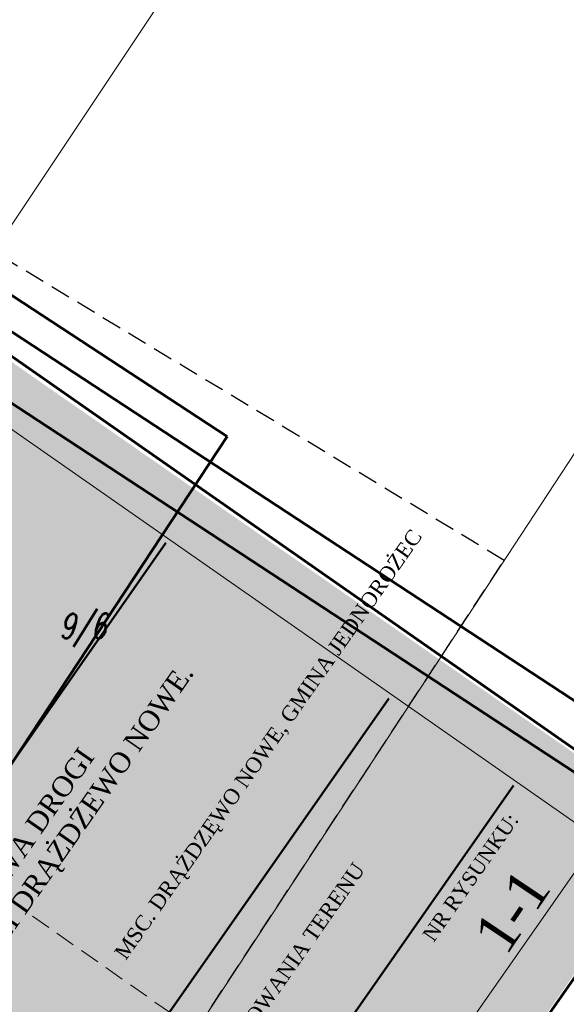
# Model space of a CAD drawing. Header units: metres. Extents: x -712710 to 14443962, y 4588558 to 14849904.
# Tile 200 of 256: x 7505389 to 7505416, y 5888640 to 5888690. Entities that reach past the tile are written whole.
import ezdxf
from ezdxf.enums import TextEntityAlignment as Align

# ---------------------------------------------------------------- set-up
doc = ezdxf.new("R2010")
doc.units = ezdxf.units.M
doc.header["$MEASUREMENT"] = 0
doc.header["$XCLIPFRAME"] = 2
doc.linetypes.add('1', pattern=[0, 0])
doc.linetypes.add('UOP', pattern=[1.5, 1, -0.5])
doc.layers.get('0').update_dxf_attribs({"color": 250, "linetype": 'CONTINUOUS', "lineweight": 100})
doc.layers.get('Defpoints').update_dxf_attribs({"linetype": 'CONTINUOUS'})
for name, color, linetype, lineweight in [('#krawężnik 15x30', 92, '1', 50), ('#tabliczka', 18, 'CONTINUOUS', 13), ('Dzialki', 7, '1', 13), ('Kontury', 3, 'UOP', 25), ('Numery_dzialek', 7, 'CONTINUOUS', 13), ('Uzytki', 3, 'UOP', 18)]:
    doc.layers.add(name, color=color, linetype=linetype, lineweight=lineweight)
doc.layers.add('#RAMKA 2', color=133, linetype='1', lineweight=60, plot=False)
doc.styles.get("Standard").update_dxf_attribs({"font": 'Simplex.SHX', "width": 0.75})
doc.styles.add('TABLICZKA', font='times.ttf')
doc.dimstyles.get("Standard").update_dxf_attribs({"dimtxt": 1, "dimasz": 1, "dimexe": 1, "dimexo": 1, "dimgap": 1, "dimtad": 1, "dimtxsty": 'Standard', "dimcen": 2.5, "dimadec": 0, "dimazin": 0, "dimtfac": 1, "dimtmove": 0, "dimatfit": 3, "dimfxl": 1, "dimarcsym": 0})
picture_1 = doc.add_image_def('image3.tif', size_in_pixel=(4960, 3507))

# ---------------------------------------------------------------- blocks, each defined once
blk = doc.blocks.new('QQW')
at = {"layer": '#tabliczka', "lineweight": 50}
for p, q in [((528.8328055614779, 113.9575881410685), (601.6003140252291, 113.992925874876)), ((528.8459761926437, 86.83661026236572), (601.6134846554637, 86.87194799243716)), ((528.8533599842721, 71.63189644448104), (601.6208684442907, 71.66723417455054))]:
    blk.add_line(p, q, dxfattribs=at)
at = {"layer": '#tabliczka', "lineweight": 25, "style": 'TABLICZKA'}
blk.add_text('NR RYSUNKU:', height=1.46848869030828, rotation=0.1476263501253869, dxfattribs=at).set_placement((584.1759216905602, 69.19208725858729))
blk = doc.blocks.new('3S3')
at = {"layer": '#krawężnik 15x30', "lineweight": 60}
h = blk.add_hatch(color=255, dxfattribs=at)
h.dxf.hatch_style = 1
h.paths.add_polyline_path([(-71.23995793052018, 232.0392089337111), (-71.23782309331, 81.09775459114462), (-31.65646401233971, 81.10020904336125), (-31.65859885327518, 232.0416633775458)])
at = {"xscale": 0.5020830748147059, "yscale": 0.5020830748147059, "zscale": 0.5020830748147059, "rotation": 359.8769641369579}
blk.add_blockref('QQW', (-336.8635934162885, 53.65692845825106), dxfattribs=at)
at = {"layer": '#tabliczka', "attachment_point": 1, "rotation": 359.904788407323, "style": 'TABLICZKA'}
for s, insert, char_height, width in [('{\\fTimes New Roman|b0|i0|c238|p18;\\W7.14750;   }PRZEBUDOWA DROGI\\P{\\fTimes New Roman|b0|i0|c238|p18;\\W4.93469; }W MIEJSCOWOŚCI DRĄŻDŻEWO NOWE.', (-69.2663062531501, 108.0461955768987), 1, 31.11760693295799), ('{\\fTimes New Roman|b0|i0|c238|p18;\\W8.39629; }PROJEKT ZAGOSPODAROWANIA TERENU', (-67.17845201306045, 93.46222397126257), 0.7551902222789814, 26.55568898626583)]:
    blk.add_mtext(s, dxfattribs=dict(at, insert=insert, char_height=char_height, width=width))
at = {"layer": '#tabliczka', "insert": (-53.03631395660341, 100.6663514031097), "char_height": 0.7551902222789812, "attachment_point": 1, "rotation": 359.904788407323, "style": 'TABLICZKA'}
blk.add_mtext('MSC. DRĄŻDZĘWO NOWE, GMINA JEDNOROŻEC ', dxfattribs=at)
blk = doc.blocks.new('*D475')
at = {"layer": '#RAMKA 2', "color": 0, "lineweight": -2}
for p, q in [((7505314.054405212, 5888722.892153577), (7505353.641162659, 5888783.203064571)), ((7505353.105728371, 5888782.059294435), (7505575.110416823, 5888636.340292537)), ((7505812.624460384, 5888480.441290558), (7505590.619771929, 5888626.160292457)), ((7505773.874096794, 5888421.076606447), (7505813.460854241, 5888481.387517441))]:
    blk.add_line(p, q, dxfattribs=at)
at = {"layer": '#RAMKA 2', "color": 0}
for points in [[(7505353.122190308, 5888782.084374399), (7505353.089266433, 5888782.034214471), (7505352.955248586, 5888782.158066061)], [(7505812.607998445, 5888480.416210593), (7505812.640922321, 5888480.466370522), (7505812.774940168, 5888480.342518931)]]:
    blk.add_solid(points, dxfattribs=at)
at = {"layer": 'Defpoints', "color": 0}
for p in [(7505314.020109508, 5888722.839903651), (7505812.774940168, 5888480.342518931), (7505773.83980109, 5888421.024356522)]:
    blk.add_point(p, dxfattribs=at)
at = {"layer": '#RAMKA 2', "color": 0, "insert": (7505582.865094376, 5888631.250292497), "char_height": 0.18, "attachment_point": 5, "rotation": 326.7199845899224}
blk.add_mtext('\\A1;\\H55.555556x;1100', dxfattribs=at)

msp = doc.modelspace()

# ---------------------------------------------------------------- linework, layer by layer
at = {"layer": '#RAMKA 2'}
for points in [[(7505106.886903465, 5888198.51777033), (7505421.929379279, 5888649.348379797), (7505302.254344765, 5888732.977837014), (7504987.211868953, 5888282.147227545)], [(7505233.925693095, 5888600.770722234), (7505693.725037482, 5888298.968530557), (7505773.83980109, 5888421.024356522), (7505314.040456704, 5888722.8265482)], [(7505238.079883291, 5888601.632524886), (7505692.86323483, 5888303.122720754), (7505769.685610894, 5888420.16255387), (7505314.902259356, 5888718.672358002)]]:
    msp.add_lwpolyline(points, close=True, dxfattribs=at)
at = {"layer": '#tabliczka'}
msp.add_lwpolyline([(7505106.146240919, 5888202.695259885), (7505417.751889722, 5888648.60771725), (7505302.995007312, 5888728.800347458), (7504991.389358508, 5888282.887890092)], close=True, dxfattribs=at)
at = {"layer": 'Dzialki'}
for p, q in [((7505330.28, 5888592.319999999), (7505433.929999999, 5888747.730000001)), ((7505468.379999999, 5888747.040000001), (7505356.44, 5888576.190000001))]:
    msp.add_line(p, q, dxfattribs=at)
at = {"layer": 'Kontury'}
for p, q in [((7505413.04, 5888662.57), (7505363.38, 5888692.63)), ((7505356.44, 5888576.190000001), (7505413.04, 5888662.57))]:
    msp.add_line(p, q, dxfattribs=at)
at = {"layer": 'Uzytki'}
msp.add_line((7505397.59, 5888638.99), (7505349.99, 5888672.37), dxfattribs=at)

# ---------------------------------------------------------------- block references
at = {"layer": '#tabliczka', "rotation": 55.14918695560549}
msp.add_blockref('3S3', (7505506.380827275, 5888628.916566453), dxfattribs=at)

# ---------------------------------------------------------------- texts
at = {"layer": '#tabliczka', "style": 'TABLICZKA'}
msp.add_text('1-1', height=2.064449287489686, rotation=56.09709711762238, dxfattribs=at).set_placement((7505413.127207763, 5888642.685986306))
at = {"layer": 'Numery_dzialek', "oblique": 15, "width": 0.7}
msp.add_text('9/6', height=1.25, dxfattribs=at).set_placement((7505391.910000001, 5888659.190000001), align=Align.MIDDLE)

# ---------------------------------------------------------------- dimensions: what is measured, and where the dimension line sits
at = {"layer": '#RAMKA 2'}
dim = msp.add_aligned_dim(p1=(7505314.020109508, 5888722.839903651), p2=(7505773.83980109, 5888421.024356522), distance=70.95484089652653, text='\\H55.555556x;1100', dimstyle='Standard', override={"dimtxt": 0.18, "dimasz": 0.18, "dimexe": 1.25, "dimexo": 0.0625, "dimgap": 0.09, "dimtad": 0, "dimtih": 1, "dimtoh": 1, "dimdec": 4, "dimzin": 0, "dimdsep": 46, "dimtxsty": 'Standard', "dimcen": 0.09, "dimtdec": 4, "dimtofl": 0, "dimtolj": 1, "dimtzin": 0}, dxfattribs=at)
dim.commit()
dim.dimension.update_dxf_attribs({"geometry": '*D475', "text_midpoint": (7505582.865094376, 5888631.250292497)})

# ---------------------------------------------------------------- pictures from other files: only their frames are drawn
image = msp.add_image(picture_1, insert=(7505489.259478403, 5888609.651494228), size_in_units=(208.61017457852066, 147.4991698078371), rotation=146.72953602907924, dxfattribs=at)
image.set_boundary_path([(2561.925231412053, 3506.5), (2564.10179565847, 2377.902161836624), (3495.537420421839, 2380.745222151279), (3515.660860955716, -0.4999999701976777), (4959.499999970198, -0.4999999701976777), (4959.499999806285, 3506.500000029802), (2561.925231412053, 3506.5)])

doc.saveas('drawing.dxf')
